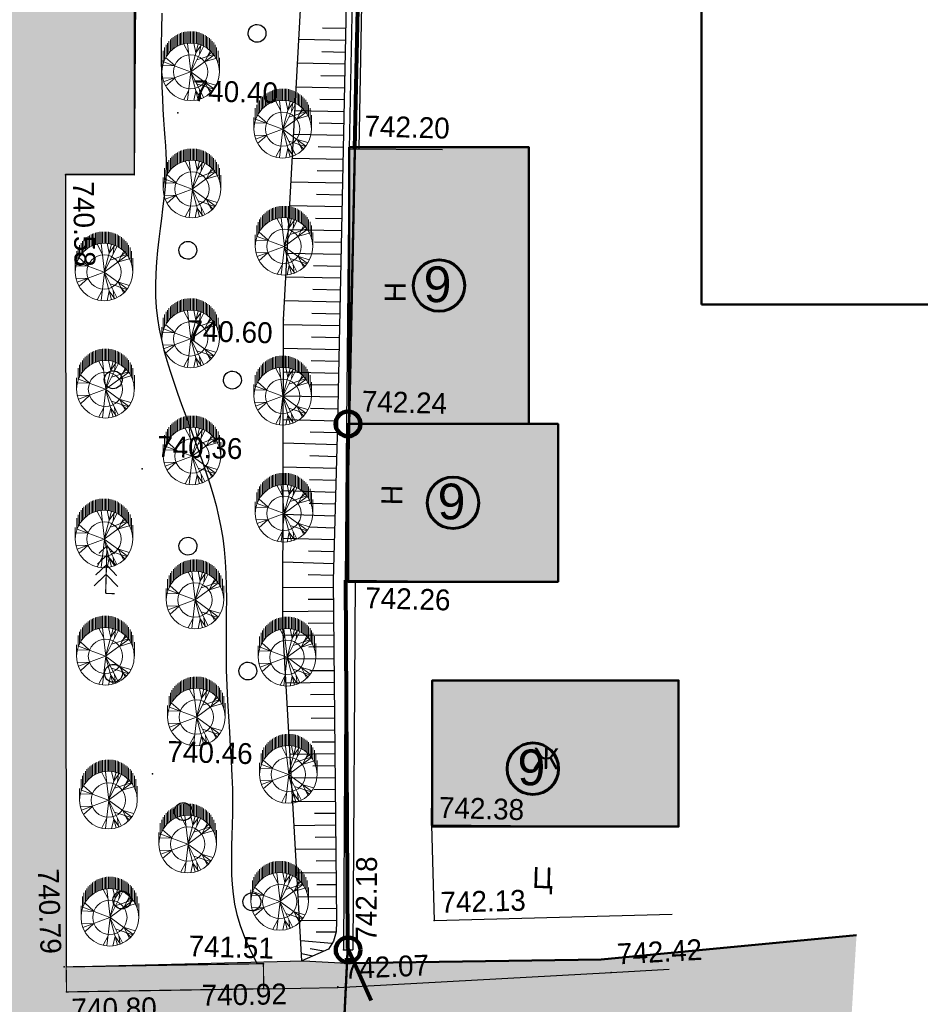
# Model space of a CAD drawing. Header units: millimetres. Extents: x -257011 to 237647566, y 2784933 to 6706507.
# Tile 68 of 256: x 10667334 to 10705133, y 2888420 to 2929744. Entities that reach past the tile are written whole.
import ezdxf
from ezdxf import colors
from ezdxf.entities.mleader import LeaderData, LeaderLine
from ezdxf.lldxf.tags import DXFTag
from ezdxf.math import Vec2, Vec3

# ---------------------------------------------------------------- set-up
doc = ezdxf.new("R2010")
doc.units = ezdxf.units.MM
doc.header["$LTSCALE"] = 1000
doc.header["$PDMODE"] = 32
doc.header["$PDSIZE"] = 0.3
for name, pattern in [('Д_ТРОТ_ТРУБА', [3, 1.5, -1.5]), ('ДОРОГИ_СТРОЯЩ', [9, 8, -1]), ('ОТКОС_НИЗ', [1.2, 0.2, -1])]:
    doc.linetypes.add(name, pattern=pattern)
for name, color, linetype in [('(002) Рамка', 7, 'Continuous'), ('(004) Точки рельефа', 7, 'Continuous'), ('(007) Здания', 7, 'Continuous'), ('(022) Возд. Линии', 7, 'Continuous'), ('(025) Дорога', 7, 'Continuous'), ('(031) Горизонтали', 42, 'Continuous'), ('(035) Откосы', 7, 'Continuous'), ('(038) Деревья', 7, 'Continuous'), ('(040) Ограда', 7, 'Continuous'), ('TREE', 74, 'Continuous')]:
    doc.layers.add(name, color=color, linetype=linetype)
doc.layers.add('.', color=7, linetype='Continuous', lineweight=15)
doc.layers.add('text', color=1, linetype='Continuous', lineweight=13)
doc.styles.add('ATTR', font='romans.shx', dxfattribs={"width": 0.8, "height": 0.470416})
doc.styles.add('BM-431', font='txt')
doc.styles.add('D-431', font='txt', dxfattribs={"width": 2})
doc.styles.add('iso', font='isocpeur.TTF')
doc.styles.add('P-131', font='txt')
doc.styles.add('Roman', font='romans')
doc.styles.get("Standard").update_dxf_attribs({"font": 'ARIALN.TTF'})
doc.styles.add('X_ISO', font='isocpeui.ttf')
doc.linetypes.add('FENCELINE2', pattern='A,6.35,-2.54,[132,ltypeshp.shx,S=2.54,R=0,X=-2.54,Y=0],-2.54,25.4', length=36.83)
tags = doc.linetypes.add('HOT_WATER_SUPPLY', pattern='A,12.7,-5.08,["HW",Standard,S=2.54,R=0,X=-2.54,Y=-1.27],-5.08', length=22.86).pattern_tags.tags
tags[6] = DXFTag(74, 10)
doc.linetypes.add('KANALIS_K', pattern='A,1,["<",Standard,S=1.8,R=0,X=-0.9,Y=-0.9],3,-1,["К",Standard,S=1.8,R=0,X=-0.9,Y=-0.9],-1,10', length=16)
doc.linetypes.add('ОГРАДА_БЕТ', pattern='A,4,["|",Standard,S=0.8,R=0,X=0,Y=-0.8],4', length=8)
picture_1 = doc.add_image_def('image6.png', size_in_pixel=(1429, 926))

# ---------------------------------------------------------------- blocks, each defined once
blk = doc.blocks.new('d')
at = {"layer": '(038) Деревья', "color": 30}
blk.add_ellipse((0, 0), major_axis=(0.265, 0.265), ratio=1, start_param=5.497787, end_param=11.780972, dxfattribs=at)
blk = doc.blocks.new('ell')
at = {"const_width": 0.05}
for points in [[(0, 2), (-0.329, 1.671)], [(0, 0), (0, 2)], [(0, 2), (0.329, 1.671)], [(0, 1.6), (-0.386, 1.214)], [(0, 1.6), (0.386, 1.214)], [(0, 1.2), (-0.443, 0.757)], [(0, 1.2), (0.443, 0.757)], [(0, 0.8), (-0.5, 0.3)], [(0, 0.8), (0.5, 0.3)], [(0, 0), (0.375, 0)]]:
    blk.add_lwpolyline(points, dxfattribs=at)
blk = doc.blocks.new('kjvklglhl')
at = {"layer": '(004) Точки рельефа'}
for p in [(403.701, 502.698), (410.945, 501.418), (399.056, 499.965), (408.377, 494.146), (411.16, 489.868), (402.63, 487.73), (411.313, 483.272), (403.419, 474.946), (415.187, 473.122), (415.404, 469.123), (411.633, 467.784), (408.294, 467.109), (422.893, 467.155), (399.939, 466.739), (411.44, 466.227), (400.071, 465.691)]:
    blk.add_point(p, dxfattribs=at)
at = {"layer": '(007) Здания'}
for points in [[(411.346, 501.403), (411.268, 510.509)], [(415.064, 489.945), (411.163, 489.871), (410.946, 501.4), (414.846, 501.474)], [(415.188, 483.351), (411.288, 483.278), (411.163, 489.871), (415.064, 489.945)], [(411.288, 483.278), (411.633, 467.784)], [(425.143, 473.31), (415.187, 473.122), (415.079, 478.856)], [(411.633, 467.784), (412.033, 467.793)]]:
    blk.add_lwpolyline(points, dxfattribs=at)
at = {"layer": '(025) Дорога', "linetype": 'Д_ТРОТ_ТРУБА', "flags": 128}
for points in [[(306.476, 535.529), (305.9, 533.631), (321.717, 532.149), (330.387, 530.721), (388.476, 532.88), (398.347, 532.707), (398.669, 520.315), (401.552, 520.184), (401.938, 500.043), (399.056, 499.965), (400.025, 466.742)], [(415.187, 473.122), (415.404, 469.123), (425.38, 469.664)], [(408.34, 466.058), (411.44, 466.195), (422.893, 467.155), (425.324, 467.359)]]:
    blk.add_lwpolyline(points, dxfattribs=at)
at = {"layer": '(025) Дорога', "linetype": 'Д_ТРОТ_ТРУБА', "ltscale": 1000, "const_width": 0.05, "flags": 128}
blk.add_lwpolyline([(408.294, 467.109), (400.025, 466.742), (400.071, 465.691), (408.34, 466.058)], close=True, dxfattribs=at)
at = {"layer": '(031) Горизонтали', "flags": 128}
blk.add_lwpolyline([(402.916, 506.862), (402.916, 506.184), (402.925, 505.531), (402.942, 504.908), (402.968, 504.323), (402.999, 503.781), (403.035, 503.281), (403.074, 502.82), (403.114, 502.395), (403.153, 502.003), (403.19, 501.641), (403.221, 501.307), (403.247, 500.997), (403.264, 500.707), (403.274, 500.432), (403.275, 500.162), (403.27, 499.891), (403.256, 499.611), (403.236, 499.315), (403.209, 498.994), (403.175, 498.64), (403.135, 498.25), (403.092, 497.826), (403.051, 497.377), (403.014, 496.908), (402.985, 496.427), (402.969, 495.94), (402.969, 495.454), (402.988, 494.976), (403.029, 494.511), (403.093, 494.057), (403.176, 493.612), (403.279, 493.172), (403.399, 492.734), (403.534, 492.295), (403.685, 491.851), (403.848, 491.4), (404.022, 490.94), (404.205, 490.471), (404.394, 489.997), (404.585, 489.519), (404.776, 489.041), (404.964, 488.565), (405.146, 488.093), (405.32, 487.629), (405.481, 487.173), (405.631, 486.722), (405.767, 486.274), (405.889, 485.825), (405.996, 485.371), (406.088, 484.908), (406.164, 484.434), (406.223, 483.943), (406.265, 483.434), (406.293, 482.906), (406.312, 482.36), (406.325, 481.797), (406.335, 481.217), (406.347, 480.62), (406.365, 480.009), (406.392, 479.382), (406.431, 478.742), (406.48, 478.094), (406.535, 477.444), (406.593, 476.799), (406.651, 476.165), (406.704, 475.548), (406.75, 474.955), (406.786, 474.392), (406.808, 473.863), (406.819, 473.366), (406.823, 472.896), (406.823, 472.448), (406.823, 472.02), (406.825, 471.605), (406.834, 471.2), (406.853, 470.799), (406.886, 470.399), (406.939, 469.994), (407.018, 469.577), (407.129, 469.141), (407.28, 468.682), (407.476, 468.192), (407.724, 467.666), (408.03, 467.097)], dxfattribs=at)
at = {"layer": '(035) Откосы'}
for p, q in [((410.645, 506.435), (409.677, 506.428)), ((410.649, 505.936), (408.695, 505.921)), ((410.653, 505.437), (409.667, 505.429)), ((410.657, 504.938), (408.668, 504.922)), ((410.66, 504.439), (409.657, 504.431)), ((410.664, 503.939), (408.641, 503.924)), ((410.668, 503.44), (409.648, 503.432)), ((410.672, 502.941), (408.614, 502.925)), ((410.676, 502.442), (409.638, 502.434)), ((410.679, 501.943), (408.587, 501.927)), ((410.683, 501.444), (409.628, 501.436)), ((410.687, 500.944), (408.56, 500.928)), ((410.691, 500.445), (409.619, 500.437)), ((410.695, 499.946), (408.533, 499.93)), ((410.698, 499.447), (409.609, 499.439)), ((410.702, 498.948), (408.506, 498.931)), ((410.706, 498.449), (409.599, 498.44)), ((410.71, 497.95), (408.479, 497.932)), ((410.714, 497.45), (409.59, 497.442)), ((410.718, 496.951), (408.452, 496.934)), ((410.721, 496.452), (409.58, 496.443)), ((410.725, 495.953), (408.425, 495.935)), ((410.729, 495.454), (409.57, 495.445)), ((410.733, 494.955), (408.398, 494.937)), ((410.737, 494.455), (409.561, 494.446)), ((410.74, 493.956), (408.383, 493.938)), ((410.744, 493.457), (409.57, 493.448)), ((410.748, 492.958), (408.409, 492.94)), ((410.752, 492.459), (409.587, 492.45)), ((410.756, 491.96), (408.435, 491.942)), ((410.759, 491.461), (409.604, 491.452)), ((410.763, 490.961), (408.462, 490.944)), ((410.767, 490.462), (409.621, 490.453)), ((410.771, 489.963), (408.488, 489.946)), ((410.771, 489.464), (409.636, 489.465)), ((410.771, 488.965), (408.514, 488.966)), ((410.771, 488.466), (409.649, 488.466)), ((410.771, 487.966), (408.541, 487.968)), ((410.77, 487.467), (409.662, 487.468)), ((410.77, 486.968), (408.567, 486.969)), ((410.77, 486.469), (409.675, 486.47)), ((410.769, 485.97), (408.594, 485.971)), ((410.769, 485.471), (409.688, 485.471)), ((410.769, 484.971), (408.62, 484.973)), ((410.769, 484.472), (409.701, 484.473)), ((410.768, 483.973), (408.647, 483.974)), ((410.768, 483.474), (409.714, 483.475)), ((410.779, 482.975), (408.675, 482.895)), ((410.798, 482.476), (409.743, 482.436)), ((410.817, 481.977), (408.702, 481.897)), ((410.836, 481.479), (409.775, 481.438)), ((410.855, 480.98), (408.748, 480.9)), ((410.874, 480.481), (409.832, 480.441)), ((410.893, 479.982), (408.833, 479.904)), ((410.912, 479.483), (409.894, 479.445)), ((410.931, 478.985), (408.918, 478.908)), ((410.95, 478.486), (409.955, 478.448)), ((410.968, 477.987), (409.003, 477.912)), ((410.987, 477.488), (410.016, 477.451)), ((411.006, 476.989), (409.088, 476.916)), ((411.025, 476.49), (410.078, 476.455)), ((411.044, 475.992), (409.173, 475.921)), ((411.063, 475.493), (410.139, 475.458)), ((411.082, 474.994), (409.258, 474.925)), ((411.101, 474.495), (410.201, 474.461)), ((411.12, 473.996), (409.343, 473.929)), ((411.139, 473.498), (410.262, 473.464)), ((411.158, 472.999), (409.428, 472.933)), ((411.177, 472.5), (410.323, 472.468)), ((411.196, 472.001), (409.513, 471.937)), ((411.215, 471.502), (410.385, 471.471)), ((411.234, 471.004), (409.598, 470.941)), ((411.253, 470.505), (410.446, 470.474)), ((411.271, 470.006), (409.682, 469.946)), ((411.29, 469.507), (410.508, 469.477)), ((411.309, 469.008), (409.767, 468.95)), ((411.306, 468.51), (410.476, 468.494)), ((411.147, 468.04), (409.839, 468.107)), ((410.361, 467.485), (409.885, 467.572)), ((410.81, 467.701), (410.241, 467.793))]:
    blk.add_line(p, q, dxfattribs=at)
at = {"layer": '(035) Откосы', "linetype": 'ОТКОС_НИЗ'}
blk.add_lwpolyline([(409.911, 467.269), (408.719, 481.243), (408.377, 494.146), (408.959, 515.7), (408.265, 535.49)], dxfattribs=at)
at = {"layer": '(035) Откосы'}
blk.add_lwpolyline([(410.611, 535.387), (410.611, 510.879), (410.772, 489.864), (410.768, 483.268), (411.311, 468.967), (411.311, 468.528), (411.205, 468.139), (411.005, 467.795), (409.911, 467.269)], dxfattribs=at)
at = {"layer": '(040) Ограда', "linetype": 'ОГРАДА_БЕТ', "ltscale": 0.5, "flags": 128}
for points in [[(410.946, 501.4), (410.868, 510.505)], [(411.688, 483.286), (412.033, 467.793)]]:
    blk.add_lwpolyline(points, dxfattribs=at)
at = {"layer": '(038) Деревья', "color": 30, "linetype": 'Continuous'}
for p in [(406.931, 506.13), (404.282, 496.949), (401.305, 491.428), (406.307, 491.555), (404.636, 484.536), (401.663, 479.114), (407.298, 479.367), (404.753, 473.394), (402.283, 469.613), (407.74, 469.693)]:
    blk.add_blockref('d', p, dxfattribs=at)
at = {"layer": '(038) Деревья', "linetype": 'Continuous'}
blk.add_blockref('ell', (401.24, 482.457), dxfattribs=at)
at = {"layer": '(004) Точки рельефа', "style": 'D-431'}
for s, p in [('740.40', (404.301, 503.218)), ('742.20', (411.547, 501.938)), ('740.60', (404.36, 493.144)), ('742.24', (411.76, 490.388)), ('740.36', (403.23, 488.25)), ('742.26', (412.136, 482.146)), ('740.46', (404.019, 475.466)), ('742.38', (415.474, 473.437)), ('741.51', (405.136, 467.33))]:
    blk.add_text(s, height=0.875, dxfattribs=at).set_placement(p)
for s, rotation, p in [('740.58', 272.6996, (399.384, 499.692)), ('742.18', 91.2777, (413.015, 468.162)), ('740.79', 273.4463, (398.722, 470.815)), ('742.13', 3.1056, (415.674, 469.453)), ('742.42', 4.7947, (423.153, 467.493)), ('742.07', 4.024, (411.705, 466.562)), ('740.92', 2.5357, (405.758, 465.275)), ('740.80', 2.5357, (400.317, 464.542))]:
    blk.add_text(s, height=0.875, rotation=rotation, dxfattribs=at).set_placement(p)
at = {"layer": '(007) Здания', "color": 0, "linetype": 'Continuous', "style": 'P-131'}
for p in [(413.477, 495.021), (413.582, 486.506)]:
    blk.add_text('Н', height=0.88, rotation=91.0815, dxfattribs=at).set_placement(p)
at = {"layer": '(007) Здания', "color": 0, "style": 'P-131'}
blk.add_text('Ж', height=0.88, dxfattribs=at).set_placement((419.371, 475.607))
at = {"layer": '(025) Дорога', "linetype": 'ДОРОГИ_СТРОЯЩ', "style": 'BM-431'}
blk.add_text('Ц', height=0.875, dxfattribs=at).set_placement((419.478, 470.606))
blk = doc.blocks.new('dhdyfh')
at = {"layer": 'TREE', "color": 92, "lineweight": 20}
for p, q in [((10253733, 5665949), (10253733, 5666439)), ((10253793, 5665998), (10253793, 5666487)), ((10253854, 5666529), (10253854, 5666039)), ((10253914, 5666083), (10253914, 5666567)), ((10253975, 5666109), (10253975, 5666601)), ((10254035, 5666629), (10254035, 5666140)), ((10254096, 5666652), (10254096, 5666163)), ((10254156, 5666184), (10254156, 5666675)), ((10254217, 5666691), (10254217, 5666204)), ((10254277, 5666217), (10254277, 5666705)), ((10254338, 5666714), (10254338, 5666227)), ((10254398, 5666235), (10254398, 5666724)), ((10254459, 5666724), (10254459, 5666238)), ((10254519, 5666243), (10254519, 5666724)), ((10254580, 5666724), (10254580, 5666240)), ((10254640, 5666233), (10254640, 5666724)), ((10254701, 5666717), (10254701, 5666227)), ((10254761, 5666215), (10254761, 5666706)), ((10254822, 5666693), (10254822, 5666199)), ((10254882, 5666186), (10254882, 5666674)), ((10254943, 5666652), (10254943, 5666166)), ((10255003, 5666140), (10255003, 5666629)), ((10255064, 5666601), (10255064, 5666114)), ((10255125, 5666081), (10255125, 5666565)), ((10255185, 5666529), (10255185, 5666042)), ((10255246, 5665998), (10255246, 5666487)), ((10255306, 5666441), (10255306, 5665949)), ((10253430, 5665555), (10253430, 5666052)), ((10253491, 5665666), (10253491, 5666158)), ((10253551, 5665761), (10253551, 5666240)), ((10253612, 5665831), (10253612, 5666323)), ((10253672, 5665895), (10253672, 5666384)), ((10254443, 5665800), (10254236, 5666193)), ((10254532, 5665031), (10254393, 5666223)), ((10254522, 5665028), (10254837, 5666198)), ((10254522, 5665031), (10255054, 5666100)), ((10254739, 5665821), (10254650, 5666236)), ((10254739, 5665828), (10254966, 5666152)), ((10254897, 5665793), (10254946, 5666154)), ((10255367, 5665893), (10255367, 5666384)), ((10255427, 5666323), (10255427, 5665828)), ((10255488, 5665756), (10255488, 5666256)), ((10255548, 5666158), (10255548, 5665664)), ((10255609, 5665574), (10255609, 5666055)), ((10253370, 5665419), (10253370, 5665908)), ((10253851, 5665290), (10253466, 5665636)), ((10254522, 5665028), (10255488, 5665736)), ((10254778, 5665531), (10255478, 5665762)), ((10255123, 5665467), (10255340, 5665898)), ((10255212, 5665677), (10255390, 5665854)), ((10255669, 5665911), (10255669, 5665409)), ((10255730, 5665030), (10255730, 5665615)), ((10253309, 5665030), (10253309, 5665514)), ((10253851, 5665282), (10253348, 5665297)), ((10254519, 5665030), (10253387, 5665451)), ((10255133, 5665459), (10255577, 5665590))]:
    blk.add_line(p, q, dxfattribs=at)
at = {"layer": 'TREE', "color": 30, "lineweight": 20, "true_color": 0xf8991e}
for p, q in [((10253851, 5664777), (10253348, 5664762)), ((10254519, 5665030), (10253387, 5664608)), ((10254532, 5665028), (10254393, 5663836)), ((10254522, 5665031), (10254837, 5663861)), ((10254522, 5665031), (10255488, 5664323)), ((10254522, 5665028), (10255054, 5663959)), ((10253851, 5664769), (10253466, 5664423)), ((10254778, 5664528), (10255478, 5664297)), ((10255123, 5664592), (10255340, 5664161)), ((10255133, 5664600), (10255577, 5664469)), ((10255212, 5664382), (10255390, 5664205)), ((10254443, 5664259), (10254236, 5663866)), ((10254739, 5664238), (10254650, 5663823)), ((10254739, 5664231), (10254966, 5663908)), ((10254897, 5664266), (10254946, 5663905))]:
    blk.add_line(p, q, dxfattribs=at)
blk.add_circle((10254519, 5665030), 1210, dxfattribs=at)
at = {"layer": 'TREE', "color": 92, "lineweight": 20}
blk.add_circle((10254519, 5665030), 720, dxfattribs=at)
at = {"layer": 'TREE', "color": 30, "lineweight": 20, "true_color": 0xf8991e, "style": 'ATTR', "width": 0.8, "flags": 9}
for p in [(10254522, 5665031), (10254522, 5665028)]:
    blk.add_attdef('ESTCODE', p, '', height=14.1, rotation=90, dxfattribs=at)

msp = doc.modelspace()

# ---------------------------------------------------------------- hatches: boundary and pattern name
at = {"layer": '.', "lineweight": 50, "ltscale": 1000, "transparency": 33554687}
h = msp.add_hatch(color=256, dxfattribs=at)
h.dxf.hatch_style = 1
h.set_gradient(color1=(132, 132, 132), color2=(132, 132, 132), tint=1)
edge = h.paths.add_edge_path()
edge.add_line((10607692.822, 2887097.343), (10643655.711, 2887873.601))
edge.add_line((10643655.711, 2887873.601), (10643655.711, 2889786.184))
edge.add_line((10643655.711, 2889786.184), (10659798.171, 2889786.184))
edge.add_line((10659798.171, 2889786.184), (10659798.171, 2889069.602))
edge.add_line((10659798.171, 2889069.602), (10662424.538, 2889069.602))
edge.add_line((10662424.538, 2889069.602), (10662424.538, 2926419.848))
edge.add_line((10662424.538, 2926419.848), (10661609.145, 2926435.118))
edge.add_line((10661609.145, 2926435.118), (10661634.834, 2940197.067))
edge.add_line((10661634.834, 2940197.067), (10662474.898, 2940197.067))
edge.add_line((10662474.898, 2940197.067), (10662474.898, 2952555.638))
edge.add_line((10662474.898, 2952555.638), (10606810.538, 2952555.638))
edge.add_arc((10606873.895, 2951154.347), 1402.722, 92.5888027, 177.7762916)
edge.add_line((10605472.229, 2951208.775), (10605472.229, 2956666.893))
edge.add_line((10605472.229, 2956666.893), (10669380.641, 2956012.625))
edge.add_line((10669380.641, 2956012.625), (10669380.641, 2943463.996))
edge.add_line((10669380.641, 2943463.996), (10672155.46, 2943463.996))
edge.add_line((10672155.46, 2943463.996), (10672134.445, 2923255.6))
edge.add_line((10672134.445, 2923255.6), (10669250.386, 2923252.584))
edge.add_line((10669250.386, 2923252.584), (10669285.172, 2889991.17))
edge.add_line((10669285.172, 2889991.17), (10679244.885, 2890241.427))
edge.add_line((10679244.885, 2890241.427), (10681071.018, 2890153.161))
edge.add_line((10681071.018, 2890153.161), (10681028.655, 2889276.712))
edge.add_line((10681028.655, 2889276.712), (10680852.636, 2885635.093))
edge.add_line((10680852.636, 2885635.093), (10677509.037, 2885902.047))
edge.add_line((10677509.037, 2885902.047), (10677297.85, 2884131.001))
edge.add_line((10677297.85, 2884131.001), (10607143.69, 2882603.341))
edge.add_line((10607143.69, 2882603.341), (10605723.295, 2881842.195))
edge.add_line((10605723.295, 2881842.195), (10602961.363, 2878445.861))
edge.add_line((10602961.363, 2878445.861), (10600972.229, 2879832.131))
edge.add_line((10600972.229, 2879832.131), (10600972.229, 2928681.172))
edge.add_line((10600972.229, 2928681.172), (10605472.229, 2928681.172))
edge.add_line((10605472.229, 2928681.172), (10605472.229, 2889129.011))
edge.add_arc((10607569.988, 2889192.464), 2098.718, 181.732534, 273.3553239)
h = msp.add_hatch(color=256, dxfattribs=at)
h.dxf.hatch_style = 1
h.set_gradient(color1=(132, 132, 132), color2=(132, 132, 132), tint=1)
h.paths.add_polyline_path([(10681071.018, 2890153.161), (10680852.636, 2885635.093), (10680701.166, 2883965.832), (10702129.101, 2886009.198), (10702456.589, 2891320.079), (10691742.622, 2890298.396)])
at = {"linetype": 'KANALIS_K', "ltscale": 1000}
h = msp.add_hatch(dxfattribs=at)
h.set_pattern_fill('JIS_STN_1E', color=252, scale=550, angle=266, style=0)
h.set_pattern_definition([(311, (314469.7, -2762778.6), (415.09027, 360.832466), []), (311, (314442.65, -2763165.4), (415.09027, 360.832466), [550, -275])])
h.paths.add_polyline_path([(10684646.658, 2895877.772), (10694987.403, 2895877.772), (10694987.403, 2902010.837), (10684646.658, 2902010.837)])
h.paths.add_polyline_path([(10681114.137, 2912782.004), (10689927.048, 2912782.004), (10689927.048, 2906158.024), (10681114.137, 2906158.024)])
h.paths.add_polyline_path([(10681162.253, 2912782.004), (10688706.024, 2912782.004), (10688706.024, 2924389.105), (10681162.253, 2924389.105)])
h.paths.add_polyline_path([(10681591.042, 2933478.78), (10686546.31, 2933478.78), (10686546.31, 2939045.768), (10681591.042, 2939045.768)])
h.paths.add_polyline_path([(10653769.15, 2959975.105), (10668773.566, 2959222.565), (10669035.395, 2965011.502), (10654041.764, 2965687.858)])
h.paths.add_polyline_path([(10600104.049, 2961109.974), (10604637.43, 2961109.974), (10604637.43, 2964964.296), (10600104.049, 2964964.296)])
at = {"lineweight": 50}
h = msp.add_hatch(color=1, dxfattribs=at)
h.set_gradient(color1=(255, 255, 255), one_color=1, tint=1)
h.paths.add_polyline_path([(10683853.465, 2918585.555, 1), (10686014.812, 2918585.555, 1)])
h = msp.add_hatch(color=1, dxfattribs=at)
h.set_gradient(color1=(255, 255, 255), one_color=1, tint=1)
h.paths.add_polyline_path([(10684439.919, 2909470.014, 1), (10686601.266, 2909470.014, 1)])
h = msp.add_hatch(color=1, dxfattribs=at)
h.set_gradient(color1=(255, 255, 255), one_color=1, tint=1)
h.paths.add_polyline_path([(10687792.234, 2898308.816, 1), (10689953.581, 2898308.816, 1)])

# ---------------------------------------------------------------- linework, layer by layer
at = {"layer": '(002) Рамка', "color": 0, "lineweight": 60, "ltscale": 1000}
for centre in [(10684934.138, 2918585.555), (10685520.593, 2909470.014), (10688872.907, 2898308.816)]:
    msp.add_circle(centre, 1080.673, dxfattribs=at)
at = {"layer": '(022) Возд. Линии', "color": 6, "linetype": 'Continuous', "lineweight": 140}
for centre in [(10681114.137, 2912782.004), (10681118.603, 2890704.891)]:
    msp.add_circle(centre, 521.317, dxfattribs=at)
at = {"color": 5, "linetype": 'FENCELINE2', "lineweight": 80, "ltscale": 0.1}
msp.add_line((10681100.43, 2890761.661), (10682080.778, 2888583.471), dxfattribs=at)
at = {"color": 1, "ltscale": 0.1, "const_width": 100}
msp.add_lwpolyline([(10558520.369, 2959104.139), (10530246.566, 2950275.976), (10547576.629, 2834199.244), (10578724.379, 2833453.383), (10606291.637, 2831213.025), (10607234.154, 2854633.132), (10632160.68, 2854400.641), (10639829.239, 2852803.937), (10640628.025, 2862384.206), (10648831.25, 2861840.467), (10648861.398, 2862295.302), (10656757.498, 2861688.946), (10656703.95, 2860991.623), (10678475.259, 2859435.354), (10680852.636, 2885635.093), (10681109.637, 2890952.133), (10681026.246, 2906217.256), (10682107.641, 2958413.917)], dxfattribs=at)
at = {"lineweight": 30, "ltscale": 1000}
msp.add_lwpolyline([(10605472.229, 2956666.893), (10669380.641, 2956012.625), (10669380.641, 2943463.996), (10672155.46, 2943463.996), (10672134.445, 2923255.6), (10669250.386, 2923252.584), (10669285.172, 2889991.17), (10679244.885, 2890241.427), (10681071.018, 2890153.161), (10681028.655, 2889276.712), (10680852.636, 2885635.093)], dxfattribs=at)
at = {"color": 2, "linetype": 'FENCELINE2', "lineweight": 80, "ltscale": 0.1}
for points in [[(10681401.418, 2924326.021), (10681591.042, 2933478.78)], [(10681100.43, 2890761.661), (10681109.637, 2890952.133), (10681026.246, 2906217.256)]]:
    msp.add_lwpolyline(points, dxfattribs=at)
at = {"lineweight": 50, "ltscale": 1000}
for points in [[(10681162.253, 2912782.004), (10688706.024, 2912782.004), (10688706.024, 2924389.105), (10681162.253, 2924389.105)], [(10681114.137, 2912782.004), (10689927.048, 2912782.004), (10689927.048, 2906158.024), (10681114.137, 2906158.024)], [(10684646.658, 2895877.772), (10694987.403, 2895877.772), (10694987.403, 2902010.837), (10684646.658, 2902010.837)]]:
    msp.add_lwpolyline(points, close=True, dxfattribs=at)
msp.add_lwpolyline([(10681071.018, 2890153.161), (10691742.622, 2890298.396), (10702456.589, 2891320.079)], dxfattribs=at)

# ---------------------------------------------------------------- block references
at = {"lineweight": 5, "xscale": 999.9999999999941, "yscale": 999.9999999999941, "zscale": 999.9999999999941, "rotation": 358.3893224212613}
msp.add_blockref('kjvklglhl', (10256299.447, 2434677.112), dxfattribs=at)
at = {"lineweight": 50}
for p in [(419988.495, -2737474.031), (423850.85, -2739880.773), (420048.206, -2742393.132), (423910.562, -2744799.875), (416356.325, -2745876.61), (419988.495, -2748680.931), (416416.036, -2750795.712), (423850.85, -2751087.673), (420048.206, -2753600.032), (423910.562, -2756006.775), (416356.325, -2757083.51), (420171.717, -2759638.486), (416416.036, -2762002.612), (424034.073, -2762045.229), (420231.429, -2764557.588), (424093.784, -2766964.331), (416539.547, -2768041.066), (419866.744, -2769887.701), (423729.099, -2772294.443), (416599.259, -2772960.168)]:
    msp.add_blockref('dhdyfh', p, dxfattribs=at)

# ---------------------------------------------------------------- texts
at = {"color": 7, "ltscale": 30, "insert": (10049091.702, 2929588.156, -75415.319), "char_height": 1784.436705, "width": 106220.7207, "attachment_point": 1, "style": 'X_ISO'}
msp.add_mtext('                               ПОЯСНИТЕЛЬНАЯ ЗАПИСКА\\P\\pi4401.50942;    Проект энергоснабжения {\\C256; Samarqand viloyati Toyloq tumani "Хоnсhоrbоg\'" МFY dagi 11-son maktabni rekonstruksiya qilish. (360 o\'quvchi o\'rinli qo\'shimcha bino qurish).\\P\\pi0;}выполнен на основании ТУ САМ ПТЭС за №18238252188 от  01.07.2026 г.       \\P    Установленная мощность Ру=93,4 кВт.\\P    Расчетная мощность Рр=84 кВт.    \\P    По надежности энергоснабжение объект относятся к потребителям II категории.\\P    {\\C256;Точкой подключения основного источника электроснабжения принять ближайшую существующую в./в опору ВЛ-10 кВ фид. "\\C0;233\\C256;", на которой необходимо установить ПМ-10, ВЛ-10 кВ выполнено кабелем АПвПу-3(1х70) мм2 длиной 60 м в траншее в земле до проектного ТП.}\\P    Предусмотрена установка ТП-ГКТП с ТМ-100кВА.\\P    От ТП предусмотрена прокладка кабеля {\\C0;АВВГ} разного сечения в траншее в земле  до щитов объекта.  \\P    {\\C256;\\c0;Для резервного энергоснабжения теплонососа предусмотрена установка ДЭС мощностью 10 кВт. \\P\\C256;   } Наружное освещение территории объекта выполнено LED светильниками на установленными на металлических опорах. Управление наружным освещением предусмотрено комплектно.\\P    Кабели прокладываются в траншее на глубину 0,7 м от планировочной отметки земли в слое песка по 10см в каждую сторону. Все пересечения и сближении кабельных линий с подземными инженерными коммуникациями выполнить согласно норм и в местах пересечения кабель проложить в а/цементных трубах Д=100мм.                                         \\P    Учет электроэнергии предусмотрен электронным активно-реактивным счетчикам ЕХ-518 прямого включения с системой АИИСКУЭ на н./в. щите  проектного ТП, установленного в отдельном запирающемся  шкафу. \\P     Проектом предусмотрен контур заземления проектной  трансформаторной подстанции, всех щитов, ГРЩ и ДЭС. Сопротивление  растеканию тока не должно превышать 4 ома для ТП, всех  щитов, ГРЩ,  ДЭС.\\P  При производстве электромонтажных работ выполнять требования ПУЭ и ПТБ.', dxfattribs=at)
at = {"color": 250, "char_height": 1500, "width": 156685.73039, "attachment_point": 6, "style": 'Roman'}
for insert in [(10685454.042, 2918628.886, 0), (10686040.497, 2909513.345, 0), (10689392.812, 2898352.147, 0)]:
    msp.add_mtext('\\pt64500;{\\fArial|b0|i0|c0|p34;9}', dxfattribs=dict(at, insert=insert))
at = {"color": 7, "lineweight": 30, "insert": (10454675.044, 2905395.586), "char_height": 939.4258, "width": 8914.89017, "attachment_point": 1}
msp.add_mtext('\\pi2351.83787;{\\fTimes New Roman|b0|i0|c204|p18;\\C256;Qurilish         \\P\\pi2708.16847;  hajmi\\P\\pi3422.97631;   m³}', dxfattribs=at)
at = {"layer": 'text', "color": 7, "linetype": 'HOT_WATER_SUPPLY', "lineweight": 40, "ltscale": 500, "insert": (9988811.88, 2926147.228), "char_height": 1500, "width": 43130.04732, "attachment_point": 1, "style": 'iso'}
msp.add_mtext('\\pi10546;Ведомость рабочих черчежей', dxfattribs=at)

# ---------------------------------------------------------------- pictures from other files: only their frames are drawn
at = {"lineweight": 50, "ltscale": 1000}
image = msp.add_image(picture_1, insert=(10695947.446, 2917792.242), size_in_units=(95014.626, 61570.01), dxfattribs=at)
image.dxf.flags = 7

# ---------------------------------------------------------------- next in the draw order: leaders
at = {"ltscale": 250}
ml = msp.add_multileader_mtext('Standard', dxfattribs=at)
ml.set_content('АВВГ-(4x35) мм2 L=96 на Теплоносос\\Pв ПВХ тр.в траншее в земле. от {\\C0;ТП}', color=256, style='X_ISO')
ml.set_leader_properties()
ml.build(insert=Vec2(0, 0))
ml.multileader.update_dxf_attribs({"text_left_attachment_type": 6, "text_right_attachment_type": 6, "dogleg_length": 0.002, "arrow_head_size": 470.717, "scale": 500})
ctx = ml.context
ctx.base_point, ctx.scale, ctx.char_height, ctx.arrow_head_size, ctx.landing_gap_size, ctx.plane_origin, ctx.plane_x_axis, ctx.plane_y_axis = Vec3(10608578.136, 2963984.565), 500, 784.52892, 470.717, 0, Vec3(10593163.695, 2941475.424), Vec3(0.999942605, 0.010713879), Vec3(-0.010713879, 0.999942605)
ctx.left_attachment, ctx.right_attachment, ctx.text_align_type = 6, 6, 1
notes = []
notes.append((ctx, [(1, (1, 1, 0), (10608577.509, 2963984.558), (0.999942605, 0.010713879), 0.628, [(1, [(10603694.136, 2953153.697)], 0, [])])]))
ctx.mtext.insert, ctx.mtext.text_direction, ctx.mtext.rotation, ctx.mtext.width, ctx.mtext.alignment, ctx.mtext.flow_direction = Vec3(10618177.731, 2965107.365), Vec3(0.999942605, 0.010713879), 0.010714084, 19312.2629, 2, 5
ctx.mtext.has_bg_fill, ctx.mtext.bg_color, ctx.mtext.bg_scale_factor, ctx.mtext.bg_transparency, ctx.mtext.use_window_bg_color = 1, -1023410172, 1.1, 0, 0
for ctx, leaders in notes:
    for number, flags, end, landing, length, lines in leaders:
        leader = LeaderData()
        leader.index, (leader.has_last_leader_line, leader.has_dogleg_vector, leader.attachment_direction) = number, flags
        leader.last_leader_point, leader.dogleg_vector, leader.dogleg_length = Vec3(end), Vec3(landing), length
        for number, points, colour, breaks in lines:
            line = LeaderLine()
            line.index, line.vertices, line.color, line.breaks = number, Vec3.list(points), colors.encode_raw_color(colour), breaks
            leader.lines.append(line)
        ctx.leaders.append(leader)

doc.saveas('drawing.dxf')
